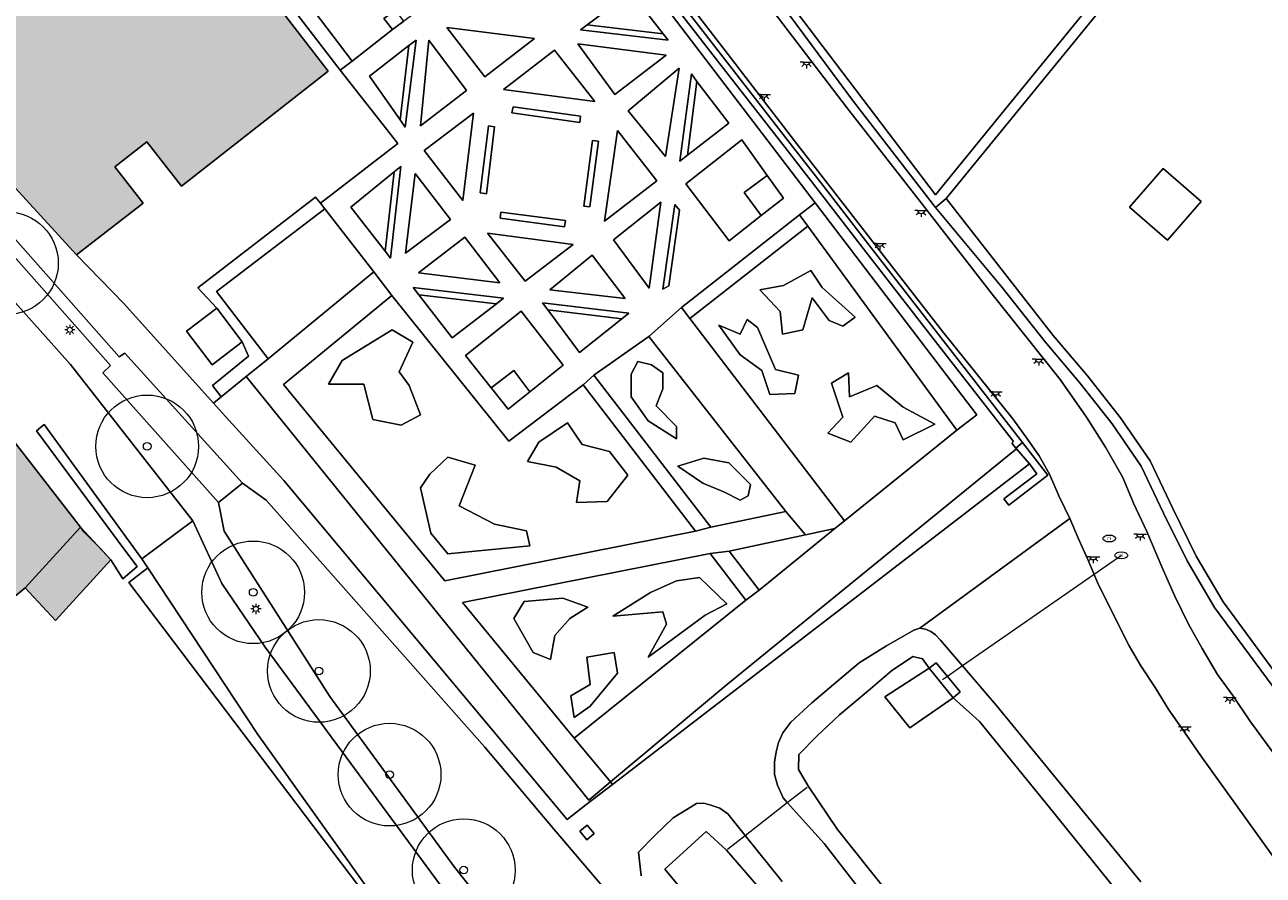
# Model space of a CAD drawing. Header units: metres. Extents: x 187482 to 189800, y 333582 to 335019.
# Tile 234 of 256: x 189080 to 189140, y 334400 to 334441. Entities that reach past the tile are written whole.
import ezdxf
from ezdxf.enums import TextEntityAlignment as Align

# ---------------------------------------------------------------- set-up
doc = ezdxf.new("R2010")
doc.units = ezdxf.units.M
doc.layers.get('0').update_dxf_attribs({"color": 252, "lineweight": 18})
for name, color, linetype, lineweight in [('B-WE-GR-BEPLANTING_CULTUUR_HEESTERS-GV', 252, 'Continuous', 18), ('B-WE-GR-BEPLANTING_CULTUUR_VASTE PLANTENVAK-GV', 252, 'Continuous', 18), ('B-WE-GR-BOOM-S', 252, 'Continuous', 18), ('B-WE-GR-HAAG-G', 252, 'GR-HAAG1-SO', 18), ('B-WE-IE-MEUBILAIR-S', 252, 'Continuous', 18), ('B-WE-IE-TERREINAFSCHEIDING_KUNSTMATIG_HEKWERK-G', 252, 'IE-TERREINAFSCHEIDING_KUNSTMATIG-SO', 18), ('B-WE-IE-TERREINAFSCHEIDING_KUNSTMATIG_MUUR-G', 252, 'IE-TERREINAFSCHEIDING_KUNSTMATIG-SO', 18), ('B-WE-IE-TERREINAFSCHEIDING_KUNSTMATIG_MUUR-GV', 252, 'Continuous', 18), ('B-WE-KW-KUNSTWERK_DUIKER-G', 252, 'Continuous', 18), ('B-WE-OG-BEBOUWING-GV', 252, 'Continuous', 18), ('B-WE-OG-BEBOUWING_LAGE TRAFO-GV', 252, 'Continuous', 18), ('B-WE-OG-BEBOUWING_LUIFEL-GV', 252, 'Continuous', 18), ('B-WE-OG-TERREIN_BEGROEID-GV', 252, 'Continuous', 18), ('B-WE-OG-TERREIN_ERF-GV', 252, 'Continuous', 18), ('B-WE-OG-TERREIN_OEVER-GV', 252, 'Continuous', 18), ('B-WE-OG-WATER_GREPPEL-GV', 252, 'Continuous', 18), ('B-WE-OG-WEG-GV', 252, 'Continuous', 18), ('B-WE-VH-GESLOTENVERHARDING_ASFALT-GV', 252, 'Continuous', 18), ('B-WE-VH-HALFVERHARDING_GRAVEL-GV', 252, 'Continuous', 18), ('B-WE-VH-OPENVERHARDING-GV', 252, 'Continuous', 18), ('B-WE-VH-OPENVERHARDING_SIERBESTRATING-GV', 252, 'Continuous', 18), ('B-WE-VH-OPENVERHARDING_STRAATBAKSTEEN-GV', 252, 'Continuous', 18)]:
    doc.layers.add(name, color=color, linetype=linetype, lineweight=lineweight)
doc.layers.add('B-WE-OG-BEBOUWING-V', color=7, linetype='Continuous', lineweight=18, true_color=0xf0f0f0)
doc.styles.add('NLCS-ISO', font='NLCS-ISO.ttf')
doc.linetypes.add('GR-HAAG1-SO', pattern='A,6,[176,NLCS.SHX,S=0.125,R=0,X=0,Y=0],-2', length=8)
doc.linetypes.add('IE-TERREINAFSCHEIDING_KUNSTMATIG-SO', pattern='A,4,[82,NLCS.SHX,S=0.75,R=90,X=0,Y=0],4,-2', length=10)

# ---------------------------------------------------------------- blocks, each defined once
blk = doc.blocks.new('SIE-MEUBILAIR_PAAL_LICHTMAST-SO')
for points in [[(-0.62, 0), (-1, 0)], [(-0.71, 0.71), (-0.44, 0.44)], [(0, 1), (0, 0.62)], [(0.44, 0.44), (0.71, 0.71)], [(1, 0), (0.62, 0)], [(-0.71, -0.71), (-0.44, -0.44)], [(0, -0.62), (0, -1)], [(0.44, -0.44), (0.71, -0.71)]]:
    blk.add_lwpolyline(points)
blk.add_circle((0, 0), 0.5)
blk = doc.blocks.new('SIE-MEUBILAIR_PUT_RIOOLPUT-SO')
blk.add_ellipse((0, 0), major_axis=(1.25, 0), ratio=0.54)
at = {"style": 'NLCS-ISO'}
blk.add_text('ri', height=0.75, dxfattribs=at).set_placement((-0.04, 0.07), align=Align.MIDDLE_CENTER)
blk = doc.blocks.new('SIE-MEUBILAIR_LICHTPUNT-SO')
at = {"color": 0, "linetype": 'ByBlock', "lineweight": 18}
for points in [[(-0.62, 0), (-1.25, 0)], [(0.62, 0), (1.25, 0)], [(-0.46, -0.43), (-0.92, -0.85)], [(0, -0.62), (0, -1.25)], [(0.46, -0.43), (0.92, -0.85)]]:
    blk.add_lwpolyline(points, dxfattribs=at)
blk.add_lwpolyline([(0, 0), (0.62, 0, -1), (-0.62, 0)], format="xyb", close=True, dxfattribs=at)
blk = doc.blocks.new('SGR-BOOM_GBKN-SO')
at = {"color": 0, "linetype": 'ByBlock', "lineweight": 18}
for radius in [2, 0.15]:
    blk.add_circle((0, 0), radius, dxfattribs=at)

msp = doc.modelspace()

# ---------------------------------------------------------------- hatches: boundary and pattern name
at = {"layer": 'B-WE-OG-BEBOUWING-V'}
h = msp.add_hatch(color=256, dxfattribs=at)
h.dxf.hatch_style = 1
h.paths.add_polyline_path([(189060.231, 334429.763), (189071.256, 334419.156), (189071.531, 334419.439), (189072.047, 334418.971), (189074.015, 334420.973), (189072.314, 334422.597), (189072.862, 334423.173), (189062.589, 334432.94)], flags=16)
h.paths.add_polyline_path([(189082.275, 334430.245), (189085.516, 334432.764), (189084.136, 334434.539), (189085.686, 334435.754), (189087.383, 334433.59), (189094.526, 334439.191), (189087.355, 334448.493), (189083.823, 334445.77), (189085.184, 334444.004), (189082.997, 334442.318), (189075.562, 334450.442), (189070.199, 334443.501), (189075.277, 334437.896), (189076.658, 334436.371)], flags=16)
h.paths.add_polyline_path([(189077.008, 334424.004), (189071.934, 334430.531), (189065.334, 334436.638), (189062.589, 334432.94), (189072.862, 334423.173), (189072.314, 334422.597), (189074.015, 334420.973)], flags=17)
h.paths.add_polyline_path([(189078.587, 334413.037), (189072.047, 334418.971), (189071.531, 334419.439), (189071.256, 334419.156), (189069.061, 334416.898), (189058.015, 334426.92), (189054.53, 334422.457), (189062.96, 334415.007), (189071.929, 334406.195)], flags=16)
h = msp.add_hatch(color=256, dxfattribs=at)
h.dxf.hatch_style = 1
h.paths.add_polyline_path([(189060.231, 334429.763), (189071.256, 334419.156), (189071.531, 334419.439), (189072.047, 334418.971), (189074.015, 334420.973), (189072.314, 334422.597), (189072.862, 334423.173), (189062.589, 334432.94)], flags=16)
h.paths.add_polyline_path([(189072.047, 334418.971), (189078.587, 334413.037), (189079.771, 334414.03), (189082.462, 334416.99), (189077.008, 334424.004), (189074.015, 334420.973)], flags=17)
h.paths.add_polyline_path([(189078.587, 334413.037), (189072.047, 334418.971), (189071.531, 334419.439), (189071.256, 334419.156), (189069.061, 334416.898), (189058.015, 334426.92), (189054.53, 334422.457), (189062.96, 334415.007), (189071.929, 334406.195)], flags=16)
h = msp.add_hatch(color=256, dxfattribs=at)
h.dxf.hatch_style = 1
h.paths.add_polyline_path([(189082.462, 334416.99), (189079.771, 334414.03), (189081.241, 334412.434), (189083.932, 334415.394)], flags=17)

# ---------------------------------------------------------------- linework, layer by layer
at = {"layer": 'B-WE-GR-BEPLANTING_CULTUUR_HEESTERS-GV', "flags": 128}
for points in [[(189131.323, 334442.046), (189127.293, 334437.103), (189124.085, 334433.168), (189096.254, 334469.854), (189095.91, 334469.541), (189096.304, 334468.737), (189099.06, 334464.915), (189102.752, 334460.048), (189106.115, 334455.709), (189109.469, 334451.567), (189113.014, 334447.084), (189116.662, 334442.356), (189120.102, 334437.709), (189124.094, 334432.55), (189124.61, 334432.99), (189137.473, 334448.753), (189137.07, 334449.095)], [(189081.527, 334456.983), (189083.982, 334453.776), (189088.773, 334447.517), (189089.569, 334446.477), (189091.697, 334443.691), (189095.101, 334439.241), (189095.684, 334439.689), (189090.183, 334446.936), (189090.135, 334446.989), (189089.438, 334447.764), (189089.329, 334447.886), (189082.054, 334457.46)], [(189110.825, 334441.017), (189109.263, 334443.047), (189107.125, 334441.446)], [(189097.804, 334442.169), (189097.235, 334441.761), (189097.651, 334441.217), (189098.209, 334441.635)], [(189102.14, 334438.917), (189104.569, 334440.778), (189100.304, 334441.322)], [(189107.125, 334441.446), (189106.803, 334441.204), (189111.066, 334440.703), (189110.825, 334441.017)], [(189098.453, 334440.439), (189096.532, 334438.951), (189098.026, 334436.817)], [(189098.026, 334436.817), (189098.276, 334436.46), (189098.799, 334440.707), (189098.453, 334440.439)], [(189099.014, 334436.531), (189101.261, 334438.249), (189099.415, 334440.697)], [(189108.47, 334438.054), (189110.975, 334439.978), (189106.676, 334440.52)], [(189107.506, 334437.711), (189105.532, 334440.212), (189103.052, 334438.305)], [(189110.944, 334435.037), (189111.607, 334439.337), (189109.12, 334437.265)], [(189112.013, 334435.1), (189112.469, 334438.686), (189112.213, 334439.064), (189111.647, 334434.816)], [(189112.469, 334438.686), (189112.013, 334435.1), (189114.029, 334436.668)], [(189103.459, 334437.161), (189106.774, 334436.702), (189106.802, 334437.001), (189103.525, 334437.454)], [(189101.08, 334432.89), (189101.593, 334437.142), (189099.19, 334435.335)], [(189101.926, 334433.264), (189102.223, 334433.219), (189102.621, 334436.481), (189102.324, 334436.527)], [(189107.978, 334431.884), (189110.518, 334433.845), (189108.601, 334436.301)], [(189106.965, 334432.62), (189107.263, 334432.584), (189107.684, 334435.778), (189107.385, 334435.811)], [(189115.895, 334434.119), (189114.656, 334435.848), (189111.93, 334433.714), (189114.05, 334430.937), (189115.598, 334432.158), (189114.772, 334433.283)], [(189097.74, 334434.297), (189097.288, 334430.429), (189097.554, 334430.085), (189098.06, 334434.557)], [(189097.288, 334430.429), (189097.74, 334434.297), (189095.622, 334432.578)], [(189098.283, 334430.335), (189100.477, 334431.973), (189098.76, 334434.218)], [(189115.598, 334432.158), (189116.685, 334433.015), (189115.895, 334434.119), (189114.772, 334433.283)], [(189094.363, 334432.497), (189094.139, 334432.764), (189093.899, 334433.05), (189088.171, 334428.641), (189089.097, 334427.654), (189090.34, 334426.012), (189090.647, 334425.31), (189088.889, 334423.892), (189089.306, 334423.329), (189090.523, 334424.315), (189091.603, 334425.19), (189089.09, 334428.46)], [(189110.146, 334428.631), (189110.72, 334432.818), (189108.417, 334430.979)], [(189111.404, 334432.706), (189110.808, 334428.584), (189111.108, 334428.742), (189111.627, 334432.421)], [(189102.897, 334432.031), (189106.034, 334431.62), (189106.072, 334431.918), (189102.933, 334432.329)], [(189117.874, 334431.648), (189117.474, 334432.195), (189111.715, 334427.688), (189112.123, 334427.154)], [(189102.875, 334428.879), (189101.175, 334431.106), (189098.921, 334429.366)], [(189104.113, 334428.966), (189106.443, 334430.759), (189102.278, 334431.306)], [(189108.98, 334428.122), (189107.38, 334430.239), (189105.306, 334428.545)], [(189116.691, 334428.762), (189115.528, 334428.541), (189116.525, 334427.489), (189116.636, 334426.381), (189117.633, 334426.602), (189118.076, 334428.153), (189118.907, 334427.045), (189119.571, 334426.768), (189120.18, 334427.212), (189118.574, 334428.652), (189118.02, 334429.482)], [(189098.938, 334428.299), (189102.711, 334427.868), (189103.061, 334428.137), (189098.664, 334428.655)], [(189102.711, 334427.868), (189098.938, 334428.299), (189100.55, 334426.203)], [(189105.208, 334427.569), (189108.813, 334427.133), (189109.156, 334427.407), (189104.96, 334427.904)], [(189104.337, 334423.57), (189105.967, 334424.871), (189103.92, 334427.502), (189101.206, 334425.346), (189102.461, 334423.769), (189103.553, 334424.615)], [(189105.208, 334427.569), (189106.753, 334425.489), (189108.813, 334427.133)], [(189096.696, 334422.227), (189098.081, 334421.95), (189099.022, 334422.448), (189098.468, 334423.888), (189097.97, 334424.553), (189098.635, 334425.993), (189097.638, 334426.602), (189095.201, 334425.107), (189094.536, 334423.944), (189096.253, 334423.944)], [(189115.639, 334424.608), (189116.026, 334423.445), (189117.245, 334423.501), (189117.411, 334424.387), (189116.303, 334424.664), (189115.417, 334426.713), (189114.919, 334427.101), (189114.586, 334426.381), (189113.534, 334426.824), (189114.586, 334425.384)], [(189110.82, 334423.722), (189110.82, 334424.498), (189110.266, 334424.885), (189109.601, 334425.051), (189109.269, 334424.442), (189109.269, 334423.334), (189110.1, 334422.171), (189111.485, 334421.285), (189111.485, 334421.894), (189110.488, 334422.891)], [(189102.461, 334423.769), (189102.539, 334423.671), (189103.287, 334422.732), (189104.337, 334423.57), (189103.553, 334424.615)], [(189112.411, 334416.792), (189113.147, 334416.983), (189107.453, 334424.393), (189106.935, 334423.918)], [(189118.851, 334421.562), (189119.959, 334421.119), (189121.122, 334422.393), (189122.119, 334422.061), (189122.507, 334421.23), (189124.058, 334422.005), (189122.507, 334422.836), (189121.233, 334423.888), (189119.904, 334423.334), (189119.848, 334424.498), (189119.017, 334423.999), (189119.571, 334422.337)], [(189108.106, 334418.239), (189109.103, 334419.513), (189108.217, 334420.676), (189106.887, 334421.008), (189106.167, 334422.061), (189104.783, 334421.119), (189104.229, 334420.177), (189105.613, 334419.9), (189106.777, 334419.236), (189106.61, 334418.183)], [(189128.666, 334420.066), (189128.03, 334420.802), (189127.613, 334420.462), (189113.97, 334409.355), (189108.266, 334404.576), (189108.364, 334404.448)], [(189102.623, 334417.131), (189100.905, 334418.017), (189101.681, 334420.011), (189100.352, 334420.399), (189099.465, 334419.568), (189099.022, 334418.903), (189099.521, 334416.688), (189100.352, 334415.691), (189104.34, 334416.079), (189104.173, 334416.799)], [(189114.032, 334420.122), (189112.814, 334420.343), (189111.54, 334419.956), (189112.758, 334419.125), (189113.811, 334418.682), (189114.586, 334418.294), (189114.974, 334418.516), (189115.085, 334419.07)], [(189113.12, 334415.696), (189114.857, 334413.431), (189115.508, 334413.911), (189114.05, 334415.809)], [(189112.869, 334412.7), (189113.922, 334413.254), (189112.592, 334414.528), (189111.485, 334414.362), (189110.211, 334413.808), (189108.383, 334412.645), (189110.82, 334412.866), (189110.986, 334412.257), (189110.1, 334410.651)], [(189104.063, 334413.365), (189103.564, 334412.534), (189104.506, 334410.872), (189105.337, 334410.54), (189105.558, 334411.703), (189106.278, 334412.534), (189107.164, 334413.088), (189105.946, 334413.531)], [(189106.333, 334408.767), (189106.5, 334407.715), (189107.275, 334408.269), (189108.604, 334409.875), (189108.438, 334410.872), (189107.109, 334410.651), (189107.275, 334409.321)]]:
    msp.add_lwpolyline(points, close=True, dxfattribs=at)
msp.add_lwpolyline([(189141.151, 334409.192), (189138.089, 334413.342), (189136.779, 334415.579), (189135.64, 334417.886), (189134.537, 334420.213), (189133.098, 334422.312), (189131.489, 334424.348), (189129.822, 334426.32), (189126.628, 334430.397), (189124.61, 334432.99), (189124.094, 334432.55), (189127.333, 334428.661), (189129.434, 334426.004), (189131.102, 334424.032), (189132.695, 334422.015), (189134.102, 334419.963), (189135.19, 334417.668), (189136.339, 334415.342), (189137.671, 334413.066), (189140.751, 334408.892)], dxfattribs=at)
at = {"layer": 'B-WE-GR-BEPLANTING_CULTUUR_VASTE PLANTENVAK-GV', "flags": 128}
for points in [[(189096.744, 334429.418), (189094.363, 334432.497), (189089.09, 334428.46), (189091.603, 334425.19)], [(189119.66, 334417.296), (189125.133, 334421.706), (189117.874, 334431.648), (189112.123, 334427.154)], [(189116.691, 334428.762), (189118.02, 334429.482), (189118.574, 334428.652), (189120.18, 334427.212), (189119.571, 334426.768), (189118.907, 334427.045), (189118.076, 334428.153), (189117.633, 334426.602), (189116.636, 334426.381), (189116.525, 334427.489), (189115.528, 334428.541)], [(189097.618, 334428.267), (189092.352, 334423.932), (189100.198, 334414.378), (189112.411, 334416.792), (189106.935, 334423.918), (189103.312, 334421.173)], [(189096.696, 334422.227), (189096.253, 334423.944), (189094.536, 334423.944), (189095.201, 334425.107), (189097.638, 334426.602), (189098.635, 334425.993), (189097.97, 334424.553), (189098.468, 334423.888), (189099.022, 334422.448), (189098.081, 334421.95)], [(189115.639, 334424.608), (189114.586, 334425.384), (189113.534, 334426.824), (189114.586, 334426.381), (189114.919, 334427.101), (189115.417, 334426.713), (189116.303, 334424.664), (189117.411, 334424.387), (189117.245, 334423.501), (189116.026, 334423.445)], [(189116.807, 334417.755), (189110.13, 334426.269), (189107.453, 334424.393), (189113.147, 334416.983)], [(189110.82, 334423.722), (189110.488, 334422.891), (189111.485, 334421.894), (189111.485, 334421.285), (189110.1, 334422.171), (189109.269, 334423.334), (189109.269, 334424.442), (189109.601, 334425.051), (189110.266, 334424.885), (189110.82, 334424.498)], [(189090.523, 334424.315), (189089.306, 334423.329), (189088.933, 334423.026), (189089.518, 334422.375), (189092.369, 334419.256), (189106.161, 334402.746), (189107.072, 334403.454), (189108.364, 334404.448), (189108.266, 334404.576), (189107.203, 334403.685)], [(189118.851, 334421.562), (189119.571, 334422.337), (189119.017, 334423.999), (189119.848, 334424.498), (189119.904, 334423.334), (189121.233, 334423.888), (189122.507, 334422.836), (189124.058, 334422.005), (189122.507, 334421.23), (189122.119, 334422.061), (189121.122, 334422.393), (189119.959, 334421.119)], [(189108.106, 334418.239), (189106.61, 334418.183), (189106.777, 334419.236), (189105.613, 334419.9), (189104.229, 334420.177), (189104.783, 334421.119), (189106.167, 334422.061), (189106.887, 334421.008), (189108.217, 334420.676), (189109.103, 334419.513)], [(189102.623, 334417.131), (189104.173, 334416.799), (189104.34, 334416.079), (189100.352, 334415.691), (189099.521, 334416.688), (189099.022, 334418.903), (189099.465, 334419.568), (189100.352, 334420.399), (189101.681, 334420.011), (189100.905, 334418.017)], [(189114.032, 334420.122), (189115.085, 334419.07), (189114.974, 334418.516), (189114.586, 334418.294), (189113.811, 334418.682), (189112.758, 334419.125), (189111.54, 334419.956), (189112.814, 334420.343)], [(189115.508, 334413.911), (189119.191, 334416.919), (189117.752, 334416.608), (189114.05, 334415.809)], [(189114.857, 334413.431), (189113.12, 334415.696), (189101.067, 334413.32), (189106.504, 334406.699)], [(189112.869, 334412.7), (189110.1, 334410.651), (189110.986, 334412.257), (189110.82, 334412.866), (189108.383, 334412.645), (189110.211, 334413.808), (189111.485, 334414.362), (189112.592, 334414.528), (189113.922, 334413.254)], [(189104.063, 334413.365), (189105.946, 334413.531), (189107.164, 334413.088), (189106.278, 334412.534), (189105.558, 334411.703), (189105.337, 334410.54), (189104.506, 334410.872), (189103.564, 334412.534)], [(189106.333, 334408.767), (189107.275, 334409.321), (189107.109, 334410.651), (189108.438, 334410.872), (189108.604, 334409.875), (189107.275, 334408.269), (189106.5, 334407.715)]]:
    msp.add_lwpolyline(points, close=True, dxfattribs=at)
at = {"layer": 'B-WE-GR-HAAG-G', "ltscale": 0.2, "flags": 128}
for points in [[(189124.085, 334433.168), (189096.254, 334469.854)], [(189116.662, 334442.356), (189120.102, 334437.709)], [(189120.102, 334437.709), (189124.094, 334432.55)], [(189124.61, 334432.99), (189124.094, 334432.55)], [(189124.094, 334432.55), (189127.333, 334428.661)], [(189127.333, 334428.661), (189129.434, 334426.004)], [(189129.434, 334426.004), (189131.102, 334424.032)], [(189131.102, 334424.032), (189132.695, 334422.015)], [(189132.695, 334422.015), (189134.102, 334419.963)], [(189134.102, 334419.963), (189135.19, 334417.668)], [(189135.19, 334417.668), (189136.339, 334415.342)], [(189136.339, 334415.342), (189137.671, 334413.066)], [(189137.671, 334413.066), (189140.751, 334408.892)]]:
    msp.add_lwpolyline(points, dxfattribs=at)
at = {"layer": 'B-WE-IE-TERREINAFSCHEIDING_KUNSTMATIG_HEKWERK-G', "ltscale": 0.2, "flags": 128}
for points in [[(189158.286, 334474.261), (189124.61, 334432.99)], [(189124.61, 334432.99), (189126.628, 334430.397)], [(189126.628, 334430.397), (189129.822, 334426.32)], [(189129.822, 334426.32), (189131.489, 334424.348)], [(189131.489, 334424.348), (189133.098, 334422.312)], [(189133.098, 334422.312), (189134.537, 334420.213)], [(189128.003, 334420.833), (189128.03, 334420.802), (189128.666, 334420.066)], [(189128.666, 334420.066), (189108.364, 334404.448), (189107.072, 334403.454)], [(189134.537, 334420.213), (189135.64, 334417.886)], [(189135.64, 334417.886), (189136.779, 334415.579)], [(189136.779, 334415.579), (189138.089, 334413.342)], [(189138.089, 334413.342), (189141.151, 334409.192)]]:
    msp.add_lwpolyline(points, dxfattribs=at)
at = {"layer": 'B-WE-IE-TERREINAFSCHEIDING_KUNSTMATIG_MUUR-G', "ltscale": 0.2, "flags": 128}
for points in [[(189109.951, 334444.773), (189113.613, 334440.046)], [(189113.36, 334439.85), (189109.698, 334444.577)], [(189116.878, 334435.33), (189113.36, 334439.85)], [(189113.613, 334440.046), (189117.131, 334435.527)], [(189118.398, 334433.376), (189116.878, 334435.33)], [(189117.131, 334435.527), (189118.651, 334433.572)], [(189120.589, 334430.538), (189118.398, 334433.376)], [(189118.651, 334433.572), (189120.842, 334430.734)], [(189120.842, 334430.734), (189124.232, 334426.369)], [(189082.275, 334430.245), (189084.567, 334427.885)], [(189123.979, 334426.173), (189120.589, 334430.538)], [(189084.567, 334427.885), (189088.933, 334423.026), (189089.518, 334422.375)], [(189127.888, 334421.154), (189123.979, 334426.173)], [(189124.232, 334426.369), (189128.331, 334421.106)], [(189089.518, 334422.375), (189092.369, 334419.256)], [(189084.517, 334414.462), (189085.223, 334415.062), (189084.626, 334415.866), (189080.316, 334421.668), (189080.689, 334421.99), (189085.448, 334415.439)], [(189127.798, 334421.079), (189127.888, 334421.154)], [(189128.003, 334420.833), (189127.798, 334421.079)], [(189128.331, 334421.106), (189128.003, 334420.833)], [(189128.331, 334421.106), (189129.563, 334419.51)], [(189129.02, 334419.588), (189128.666, 334420.066)], [(189127.42, 334418.363), (189129.02, 334419.588)], [(189129.563, 334419.51), (189127.651, 334418.061)], [(189092.369, 334419.256), (189106.161, 334402.746)], [(189127.651, 334418.061), (189127.42, 334418.363)], [(189082.621, 334416.754), (189082.462, 334416.99)], [(189083.932, 334415.394), (189083.432, 334415.95)], [(189085.448, 334415.439), (189085.738, 334415.011)], [(189085.738, 334415.011), (189084.823, 334414.292)], [(189107.072, 334403.454), (189106.161, 334402.746)]]:
    msp.add_lwpolyline(points, dxfattribs=at)
at = {"layer": 'B-WE-IE-TERREINAFSCHEIDING_KUNSTMATIG_MUUR-GV', "flags": 128}
msp.add_lwpolyline([(189109.698, 334444.577), (189113.36, 334439.85), (189116.878, 334435.33), (189118.398, 334433.376), (189120.589, 334430.538), (189123.979, 334426.173), (189127.888, 334421.154), (189127.798, 334421.079), (189128.003, 334420.833), (189128.331, 334421.106), (189124.232, 334426.369), (189120.842, 334430.734), (189118.651, 334433.572), (189117.131, 334435.527), (189113.613, 334440.046), (189109.951, 334444.773)], dxfattribs=at)
for points in [[(189073.464, 334436.289), (189074.044, 334435.688), (189074.245, 334435.792), (189083.918, 334424.858), (189083.545, 334424.505), (189089.176, 334418.191), (189090.357, 334419.122), (189084.619, 334425.454), (189084.341, 334425.279), (189074.1, 334436.853)], [(189128.331, 334421.106), (189128.003, 334420.833), (189128.03, 334420.802), (189128.666, 334420.066), (189129.02, 334419.588), (189127.42, 334418.363), (189127.651, 334418.061), (189129.563, 334419.51)], [(189107.127, 334402.463), (189106.769, 334402.177), (189107.109, 334401.749), (189107.473, 334402.061)]]:
    msp.add_lwpolyline(points, close=True, dxfattribs=at)
at = {"layer": 'B-WE-KW-KUNSTWERK_DUIKER-G', "flags": 128}
for points in [[(189133.138, 334415.61), (189131.812, 334414.686)], [(189131.812, 334414.686), (189125.403, 334410.223)], [(189125.403, 334410.223), (189124.67, 334409.712)], [(189124.67, 334409.712), (189124.431, 334409.546)], [(189116.871, 334403.569), (189117.839, 334404.322)], [(189114.821, 334401.973), (189116.871, 334403.569)], [(189113.955, 334401.299), (189114.821, 334401.973)]]:
    msp.add_lwpolyline(points, dxfattribs=at)
at = {"layer": 'B-WE-OG-BEBOUWING-GV', "flags": 128}
for points in [[(189082.275, 334430.245), (189085.516, 334432.764), (189084.136, 334434.539), (189085.686, 334435.754), (189087.383, 334433.59), (189094.526, 334439.191), (189087.355, 334448.493), (189083.823, 334445.77), (189085.184, 334444.004), (189082.997, 334442.318), (189075.562, 334450.442), (189070.199, 334443.501), (189075.277, 334437.896), (189076.658, 334436.371)], [(189135.383, 334430.959), (189137.025, 334432.844), (189135.177, 334434.454), (189133.535, 334432.569)], [(189072.047, 334418.971), (189078.587, 334413.037), (189079.771, 334414.03), (189082.462, 334416.99), (189077.008, 334424.004), (189074.015, 334420.973)]]:
    msp.add_lwpolyline(points, close=True, dxfattribs=at)
at = {"layer": 'B-WE-OG-BEBOUWING_LAGE TRAFO-GV', "flags": 128}
msp.add_lwpolyline([(189089.097, 334427.654), (189087.622, 334426.538), (189088.865, 334424.895), (189090.34, 334426.012)], close=True, dxfattribs=at)
at = {"layer": 'B-WE-OG-BEBOUWING_LUIFEL-GV', "flags": 128}
msp.add_lwpolyline([(189082.462, 334416.99), (189079.771, 334414.03), (189081.241, 334412.434), (189083.932, 334415.394)], close=True, dxfattribs=at)
at = {"layer": 'B-WE-OG-TERREIN_BEGROEID-GV', "flags": 128}
msp.add_lwpolyline([(189141.5, 334399.576), (189139.199, 334402.788), (189137.011, 334405.854), (189136.099, 334407.157), (189135.442, 334408.08), (189134.775, 334409.17), (189134.089, 334410.224), (189133.522, 334411.2), (189133.033, 334412.168), (189132.538, 334413.155), (189132.015, 334414.214), (189131.812, 334414.686), (189131.501, 334415.409), (189131.054, 334416.417), (189130.634, 334417.408), (189123.329, 334412.066), (189123.598, 334412.02), (189123.858, 334411.903), (189124.084, 334411.733), (189124.33, 334411.482), (189125.403, 334410.223), (189127.035, 334408.308), (189130.648, 334403.913), (189134.087, 334399.707)], dxfattribs=at)
at = {"layer": 'B-WE-OG-TERREIN_ERF-GV', "flags": 128}
for points in [[(189170.612, 334461.944), (189169.575, 334462.938), (189165.558, 334467.007), (189161.899, 334470.639), (189158.286, 334474.261), (189143.225, 334455.804), (189137.473, 334448.753), (189124.61, 334432.99), (189126.628, 334430.397), (189129.822, 334426.32), (189131.489, 334424.348), (189133.098, 334422.312), (189134.537, 334420.213), (189135.64, 334417.886), (189136.779, 334415.579), (189138.089, 334413.342), (189141.151, 334409.192), (189144.285, 334405.09), (189147.335, 334400.923), (189150.319, 334396.722)], [(189096.254, 334469.854), (189124.085, 334433.168), (189127.293, 334437.103), (189131.323, 334442.046)], [(189087.355, 334448.493), (189094.526, 334439.191), (189087.383, 334433.59), (189085.686, 334435.754), (189084.136, 334434.539), (189085.516, 334432.764), (189082.275, 334430.245), (189084.567, 334427.885), (189088.933, 334423.026), (189089.306, 334423.329), (189088.889, 334423.892), (189090.647, 334425.31), (189090.34, 334426.012), (189088.865, 334424.895), (189087.622, 334426.538), (189089.097, 334427.654), (189088.171, 334428.641), (189093.899, 334433.05), (189094.139, 334432.764), (189097.919, 334435.676), (189095.101, 334439.241), (189091.697, 334443.691)], [(189096.85, 334398.385), (189084.823, 334414.292), (189085.738, 334415.011), (189085.448, 334415.439), (189080.689, 334421.99), (189080.316, 334421.668), (189084.626, 334415.866), (189085.223, 334415.062), (189084.517, 334414.462), (189083.932, 334415.394), (189083.432, 334415.95), (189082.621, 334416.754), (189082.462, 334416.99), (189079.771, 334414.03), (189078.587, 334413.037), (189071.929, 334406.195), (189069.088, 334403.292), (189070.404, 334401.999), (189066.825, 334398.355)]]:
    msp.add_lwpolyline(points, dxfattribs=at)
for points in [[(189135.383, 334430.959), (189133.535, 334432.569), (189135.177, 334434.454), (189137.025, 334432.844)], [(189085.738, 334415.011), (189084.823, 334414.292), (189096.85, 334398.385), (189103.752, 334388.506), (189105.249, 334386.413), (189115.532, 334373.809), (189133.182, 334351.939), (189135.591, 334348.948), (189136.499, 334347.821), (189138.26, 334345.635), (189139.255, 334344.401), (189139.96, 334343.526), (189140.659, 334344.127), (189138.106, 334347.404), (189138.103, 334347.673), (189137.476, 334348.386), (189137.133, 334348.389), (189133.84, 334352.473), (189132.06, 334354.68), (189109.89, 334381.693), (189104.396, 334388.65), (189097.081, 334398.484), (189091.097, 334406.891)]]:
    msp.add_lwpolyline(points, close=True, dxfattribs=at)
at = {"layer": 'B-WE-OG-TERREIN_OEVER-GV', "flags": 128}
for points in [[(189134.087, 334399.707), (189130.648, 334403.913), (189127.035, 334408.308), (189125.403, 334410.223), (189124.33, 334411.482), (189124.084, 334411.733), (189123.858, 334411.903), (189123.598, 334412.02), (189123.329, 334412.066), (189123.027, 334411.963), (189121.705, 334411.202), (189120.37, 334410.378), (189119.116, 334409.326), (189118.074, 334408.432), (189117.052, 334407.48), (189116.661, 334406.974), (189116.449, 334406.495), (189116.327, 334406.044), (189116.253, 334405.541), (189116.244, 334404.942), (189116.397, 334404.419), (189116.668, 334403.794), (189116.871, 334403.569), (189118.667, 334401.578), (189121.73, 334397.619)], [(189122.567, 334398.177), (189119.315, 334402.266), (189117.901, 334404.346), (189117.421, 334405.176), (189117.438, 334405.911), (189118.331, 334406.819), (189119.412, 334407.851), (189120.804, 334409.018), (189121.943, 334409.985), (189122.989, 334410.686), (189123.453, 334410.576), (189123.778, 334410.109), (189124.128, 334410.371), (189124.67, 334409.712), (189125.285, 334408.964), (189124.944, 334408.679), (189126.233, 334407.511), (189129.639, 334403.323), (189132.945, 334399.227)], [(189116.62, 334399.729), (189114.821, 334401.973), (189113.983, 334403.019), (189113.589, 334403.295), (189113.146, 334403.45), (189112.808, 334403.536), (189112.459, 334403.517), (189112.194, 334403.366), (189111.324, 334402.827), (189110.43, 334401.972), (189109.621, 334401.147), (189109.761, 334400.001)], [(189113.498, 334397.218), (189110.909, 334400.331), (189112.928, 334402.153), (189113.91, 334401.251), (189115.897, 334398.955)]]:
    msp.add_lwpolyline(points, dxfattribs=at)
msp.add_lwpolyline([(189124.128, 334410.371), (189123.778, 334410.109), (189124.944, 334408.679), (189125.285, 334408.964), (189124.67, 334409.712)], close=True, dxfattribs=at)
at = {"layer": 'B-WE-OG-WATER_GREPPEL-GV', "flags": 128}
msp.add_lwpolyline([(189132.945, 334399.227), (189129.639, 334403.323), (189126.233, 334407.511), (189124.944, 334408.679), (189122.838, 334407.213), (189121.626, 334408.719), (189123.778, 334410.109), (189123.453, 334410.576), (189122.989, 334410.686), (189121.943, 334409.985), (189120.804, 334409.018), (189119.412, 334407.851), (189118.331, 334406.819), (189117.438, 334405.911), (189117.421, 334405.176), (189117.901, 334404.346), (189119.315, 334402.266), (189122.567, 334398.177)], dxfattribs=at)
for points in [[(189123.778, 334410.109), (189121.626, 334408.719), (189122.838, 334407.213), (189124.944, 334408.679)], [(189119.074, 334395.353), (189115.897, 334398.955), (189113.91, 334401.251), (189112.928, 334402.153), (189110.909, 334400.331), (189113.498, 334397.218), (189116.78, 334393.123), (189119.702, 334389.496), (189122.049, 334386.84), (189124.138, 334388.601), (189122.351, 334390.996)]]:
    msp.add_lwpolyline(points, close=True, dxfattribs=at)
at = {"layer": 'B-WE-OG-WEG-GV', "flags": 128}
for points in [[(189109.951, 334444.773), (189113.613, 334440.046), (189117.131, 334435.527), (189118.651, 334433.572), (189120.842, 334430.734), (189124.232, 334426.369), (189128.331, 334421.106), (189129.563, 334419.51), (189127.651, 334418.061), (189127.42, 334418.363), (189129.02, 334419.588), (189128.666, 334420.066), (189108.364, 334404.448), (189107.072, 334403.454), (189106.161, 334402.746), (189092.369, 334419.256), (189089.518, 334422.375), (189088.933, 334423.026), (189084.567, 334427.885), (189082.275, 334430.245), (189076.658, 334436.371)], [(189121.73, 334397.619), (189118.667, 334401.578), (189116.871, 334403.569), (189116.668, 334403.794), (189116.397, 334404.419), (189116.244, 334404.942), (189116.253, 334405.541), (189116.327, 334406.044), (189116.449, 334406.495), (189116.661, 334406.974), (189117.052, 334407.48), (189118.074, 334408.432), (189119.116, 334409.326), (189120.37, 334410.378), (189121.705, 334411.202), (189123.027, 334411.963), (189123.329, 334412.066), (189130.634, 334417.408), (189130.102, 334418.484), (189129.637, 334419.569), (189129.141, 334420.452), (189128.563, 334421.276), (189127.85, 334422.254), (189124.447, 334426.497), (189121.038, 334430.887), (189117.384, 334435.589), (189113.835, 334440.211), (189110.189, 334444.934)], [(189140.751, 334408.892), (189137.671, 334413.066), (189136.339, 334415.342), (189135.19, 334417.668), (189134.102, 334419.963), (189132.695, 334422.015), (189131.102, 334424.032), (189129.434, 334426.004), (189127.333, 334428.661), (189124.094, 334432.55), (189120.102, 334437.709), (189116.662, 334442.356)], [(189116.233, 334442.06), (189119.753, 334437.433), (189123.449, 334432.696), (189126.846, 334428.33), (189130.157, 334424.169), (189131.447, 334422.345), (189132.369, 334420.876), (189133.202, 334419.398), (189133.73, 334418.153), (189134.375, 334416.77), (189135.111, 334415.057), (189135.72, 334413.663), (189136.404, 334412.258), (189137.073, 334411.075), (189137.823, 334409.815), (189138.57, 334408.79), (189139.391, 334407.543), (189141.801, 334404.27)], [(189074.1, 334436.853), (189084.341, 334425.279), (189084.619, 334425.454), (189090.357, 334419.122), (189091.496, 334418.301), (189102.144, 334406.264), (189105.522, 334402.264), (189108.038, 334399.302)], [(189108.164, 334390.983), (189100.677, 334400.424), (189094.599, 334408.742), (189089.458, 334416.792), (189089.176, 334418.191), (189083.545, 334424.505), (189083.918, 334424.858), (189074.245, 334435.792), (189074.044, 334435.688), (189073.464, 334436.289), (189072.831, 334435.735), (189072.538, 334435.479), (189081.974, 334424.912), (189087.939, 334417.294), (189089.347, 334414.239), (189091.454, 334411.131), (189106.946, 334390.087)], [(189108.038, 334399.302), (189105.522, 334402.264), (189102.144, 334406.264), (189091.496, 334418.301), (189090.357, 334419.122), (189089.176, 334418.191), (189089.458, 334416.792), (189094.599, 334408.742), (189100.677, 334400.424), (189108.164, 334390.983)], [(189109.761, 334400.001), (189109.621, 334401.147), (189110.43, 334401.972), (189111.324, 334402.827), (189112.194, 334403.366), (189112.459, 334403.517), (189112.808, 334403.536), (189113.146, 334403.45), (189113.589, 334403.295), (189113.983, 334403.019), (189114.821, 334401.973), (189116.62, 334399.729)]]:
    msp.add_lwpolyline(points, dxfattribs=at)
msp.add_lwpolyline([(189107.109, 334401.749), (189106.769, 334402.177), (189107.127, 334402.463), (189107.473, 334402.061)], close=True, dxfattribs=at)
at = {"layer": 'B-WE-VH-GESLOTENVERHARDING_ASFALT-GV', "flags": 128}
for points in [[(189110.189, 334444.934), (189113.835, 334440.211), (189117.384, 334435.589), (189121.038, 334430.887), (189124.447, 334426.497), (189127.85, 334422.254), (189128.563, 334421.276), (189129.141, 334420.452), (189129.637, 334419.569), (189130.102, 334418.484), (189130.634, 334417.408), (189131.054, 334416.417), (189131.501, 334415.409), (189131.812, 334414.686), (189132.015, 334414.214), (189132.538, 334413.155), (189133.033, 334412.168), (189133.522, 334411.2), (189134.089, 334410.224), (189134.775, 334409.17), (189135.442, 334408.08), (189136.099, 334407.157), (189137.011, 334405.854), (189139.199, 334402.788), (189141.5, 334399.576)], [(189141.801, 334404.27), (189139.391, 334407.543), (189138.57, 334408.79), (189137.823, 334409.815), (189137.073, 334411.075), (189136.404, 334412.258), (189135.72, 334413.663), (189135.111, 334415.057), (189134.375, 334416.77), (189133.73, 334418.153), (189133.202, 334419.398), (189132.369, 334420.876), (189131.447, 334422.345), (189130.157, 334424.169), (189126.846, 334428.33), (189123.449, 334432.696), (189119.753, 334437.433), (189116.233, 334442.06)], [(189106.946, 334390.087), (189091.454, 334411.131), (189089.347, 334414.239), (189087.939, 334417.294), (189085.448, 334415.439), (189085.738, 334415.011), (189091.097, 334406.891), (189097.081, 334398.484)]]:
    msp.add_lwpolyline(points, dxfattribs=at)
at = {"layer": 'B-WE-VH-HALFVERHARDING_GRAVEL-GV', "flags": 128}
msp.add_lwpolyline([(189092.692, 334448.915), (189090.135, 334446.989), (189090.183, 334446.936), (189095.684, 334439.689), (189097.651, 334441.217), (189097.235, 334441.761), (189097.804, 334442.169), (189096.875, 334443.395), (189096.323, 334442.921), (189095.912, 334443.508), (189096.454, 334443.951), (189095.597, 334445.083), (189095.068, 334444.634), (189094.64, 334445.188), (189095.174, 334445.642)], close=True, dxfattribs=at)
at = {"layer": 'B-WE-VH-OPENVERHARDING-GV', "flags": 128}
msp.add_lwpolyline([(189106.603, 334448.03), (189118.227, 334432.778), (189126.095, 334422.455), (189125.133, 334421.706), (189119.66, 334417.296), (189119.191, 334416.919), (189115.508, 334413.911), (189114.857, 334413.431), (189106.504, 334406.699), (189108.266, 334404.576), (189113.97, 334409.355), (189127.613, 334420.462), (189128.03, 334420.802), (189128.003, 334420.833), (189127.798, 334421.079), (189127.888, 334421.154), (189123.979, 334426.173), (189120.589, 334430.538), (189118.398, 334433.376), (189116.878, 334435.33), (189113.36, 334439.85), (189109.698, 334444.577)], dxfattribs=at)
at = {"layer": 'B-WE-VH-OPENVERHARDING_SIERBESTRATING-GV', "flags": 128}
for points in [[(189094.363, 334432.497), (189096.744, 334429.418), (189097.618, 334428.267), (189103.312, 334421.173), (189106.935, 334423.918), (189107.453, 334424.393), (189110.13, 334426.269), (189111.715, 334427.688), (189117.474, 334432.195), (189118.227, 334432.778), (189106.603, 334448.03), (189105.817, 334447.409), (189100.284, 334443.171), (189099.736, 334442.744), (189098.209, 334441.635), (189097.651, 334441.217), (189095.684, 334439.689), (189095.101, 334439.241), (189097.919, 334435.676), (189094.139, 334432.764)], [(189085.448, 334415.439), (189087.939, 334417.294), (189081.974, 334424.912), (189072.538, 334435.479), (189072.831, 334435.735), (189073.464, 334436.289), (189074.1, 334436.853), (189075.277, 334437.896), (189070.199, 334443.501), (189068.082, 334440.515), (189065.334, 334436.638), (189071.934, 334430.531), (189077.008, 334424.004), (189082.462, 334416.99), (189082.621, 334416.754), (189083.432, 334415.95), (189083.932, 334415.394), (189084.517, 334414.462), (189085.223, 334415.062), (189084.626, 334415.866), (189080.316, 334421.668), (189080.689, 334421.99)], [(189107.125, 334441.446), (189109.263, 334443.047), (189110.825, 334441.017), (189111.066, 334440.703), (189106.803, 334441.204)], [(189102.14, 334438.917), (189100.304, 334441.322), (189104.569, 334440.778)], [(189098.453, 334440.439), (189098.799, 334440.707), (189098.276, 334436.46), (189098.026, 334436.817), (189096.532, 334438.951)], [(189099.014, 334436.531), (189099.415, 334440.697), (189101.261, 334438.249)], [(189108.47, 334438.054), (189106.676, 334440.52), (189110.975, 334439.978)], [(189107.506, 334437.711), (189103.052, 334438.305), (189105.532, 334440.212)], [(189110.944, 334435.037), (189109.12, 334437.265), (189111.607, 334439.337)], [(189112.469, 334438.686), (189114.029, 334436.668), (189112.013, 334435.1), (189111.647, 334434.816), (189112.213, 334439.064)], [(189103.459, 334437.161), (189103.525, 334437.454), (189106.802, 334437.001), (189106.774, 334436.702)], [(189101.08, 334432.89), (189099.19, 334435.335), (189101.593, 334437.142)], [(189101.926, 334433.264), (189102.324, 334436.527), (189102.621, 334436.481), (189102.223, 334433.219)], [(189107.978, 334431.884), (189108.601, 334436.301), (189110.518, 334433.845)], [(189106.965, 334432.62), (189107.385, 334435.811), (189107.684, 334435.778), (189107.263, 334432.584)], [(189115.895, 334434.119), (189116.685, 334433.015), (189115.598, 334432.158), (189114.05, 334430.937), (189111.93, 334433.714), (189114.656, 334435.848)], [(189097.74, 334434.297), (189098.06, 334434.557), (189097.554, 334430.085), (189097.288, 334430.429), (189095.622, 334432.578)], [(189098.283, 334430.335), (189098.76, 334434.218), (189100.477, 334431.973)], [(189110.146, 334428.631), (189108.417, 334430.979), (189110.72, 334432.818)], [(189111.404, 334432.706), (189111.627, 334432.421), (189111.108, 334428.742), (189110.808, 334428.584)], [(189118.227, 334432.778), (189117.474, 334432.195), (189117.874, 334431.648), (189125.133, 334421.706), (189126.095, 334422.455)], [(189102.897, 334432.031), (189102.933, 334432.329), (189106.072, 334431.918), (189106.034, 334431.62)], [(189102.875, 334428.879), (189098.921, 334429.366), (189101.175, 334431.106)], [(189104.113, 334428.966), (189102.278, 334431.306), (189106.443, 334430.759)], [(189108.98, 334428.122), (189105.306, 334428.545), (189107.38, 334430.239)], [(189090.523, 334424.315), (189107.203, 334403.685), (189108.266, 334404.576), (189106.504, 334406.699), (189101.067, 334413.32), (189113.12, 334415.696), (189114.05, 334415.809), (189117.752, 334416.608), (189116.807, 334417.755), (189113.147, 334416.983), (189112.411, 334416.792), (189100.198, 334414.378), (189092.352, 334423.932), (189097.618, 334428.267), (189096.744, 334429.418), (189091.603, 334425.19)], [(189098.938, 334428.299), (189098.664, 334428.655), (189103.061, 334428.137), (189102.711, 334427.868), (189100.55, 334426.203)], [(189108.813, 334427.133), (189106.753, 334425.489), (189105.208, 334427.569), (189104.96, 334427.904), (189109.156, 334427.407)], [(189102.461, 334423.769), (189101.206, 334425.346), (189103.92, 334427.502), (189105.967, 334424.871), (189104.337, 334423.57), (189103.287, 334422.732), (189102.539, 334423.671)]]:
    msp.add_lwpolyline(points, close=True, dxfattribs=at)
at = {"layer": 'B-WE-VH-OPENVERHARDING_STRAATBAKSTEEN-GV', "flags": 128}
msp.add_lwpolyline([(189110.13, 334426.269), (189116.807, 334417.755), (189117.752, 334416.608), (189119.191, 334416.919), (189119.66, 334417.296), (189112.123, 334427.154), (189111.715, 334427.688)], close=True, dxfattribs=at)

# ---------------------------------------------------------------- block references
at = {"layer": 'B-WE-GR-BOOM-S', "xscale": 1.25, "yscale": 1.25, "zscale": 1.25}
for p in [(189078.88, 334429.84), (189085.71, 334420.92), (189090.87, 334413.81), (189094.07, 334409.98), (189097.51, 334404.93), (189101.12, 334400.28)]:
    msp.add_blockref('SGR-BOOM_GBKN-SO', p, dxfattribs=at)
at = {"layer": 'B-WE-IE-MEUBILAIR-S', "xscale": 0.25, "yscale": 0.25, "zscale": 0.25}
for name, p in [('SIE-MEUBILAIR_LICHTPUNT-SO', (189117.812, 334439.639)), ('SIE-MEUBILAIR_LICHTPUNT-SO', (189115.745, 334438.063)), ('SIE-MEUBILAIR_LICHTPUNT-SO', (189123.388, 334432.407)), ('SIE-MEUBILAIR_LICHTPUNT-SO', (189121.374, 334430.807)), ('SIE-MEUBILAIR_PAAL_LICHTMAST-SO', (189081.944, 334426.595)), ('SIE-MEUBILAIR_LICHTPUNT-SO', (189129.113, 334425.165)), ('SIE-MEUBILAIR_LICHTPUNT-SO', (189127.027, 334423.57)), ('SIE-MEUBILAIR_PUT_RIOOLPUT-SO', (189132.549, 334416.431)), ('SIE-MEUBILAIR_LICHTPUNT-SO', (189134.055, 334416.644)), ('SIE-MEUBILAIR_PUT_RIOOLPUT-SO', (189133.138, 334415.61)), ('SIE-MEUBILAIR_LICHTPUNT-SO', (189131.769, 334415.541)), ('SIE-MEUBILAIR_PAAL_LICHTMAST-SO', (189091, 334413)), ('SIE-MEUBILAIR_LICHTPUNT-SO', (189138.419, 334408.693)), ('SIE-MEUBILAIR_LICHTPUNT-SO', (189136.227, 334407.255))]:
    msp.add_blockref(name, p, dxfattribs=at)

doc.saveas('drawing.dxf')
